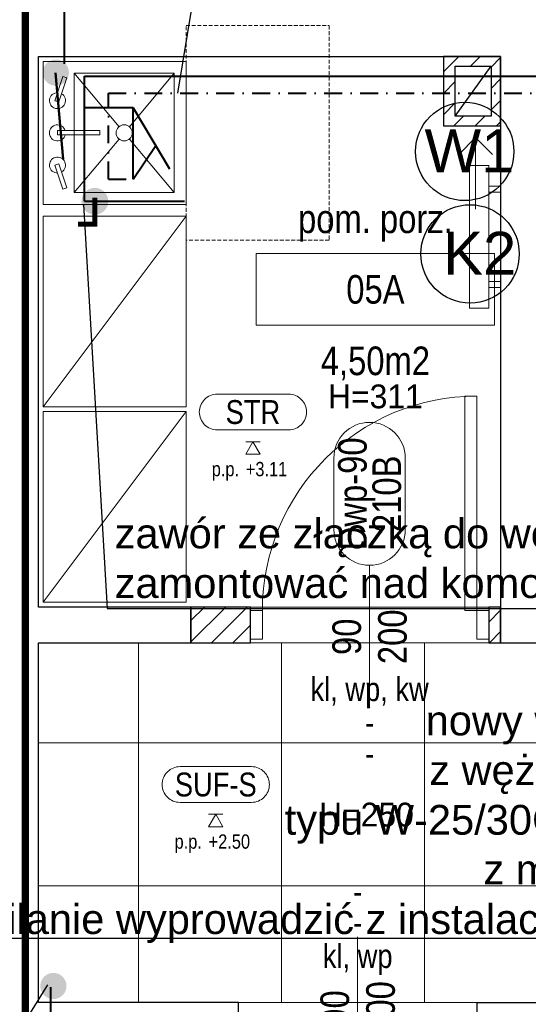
# Model space of a CAD drawing. Header units: millimetres. Extents: x -291747 to 77132, y 46721 to 203932.
# Tile 40 of 110: x 67454 to 67667, y 91063 to 91477. Entities that reach past the tile are written whole.
import ezdxf
from ezdxf.enums import TextEntityAlignment as Align
from ezdxf.lldxf.tags import DXFTag

# ---------------------------------------------------------------- set-up
doc = ezdxf.new("R2010")
doc.units = ezdxf.units.MM
doc.header["$MEASUREMENT"] = 0
for name, pattern in [('DASHDOT', [1, 0.5, -0.25, 0, -0.25]), ('xreff_LSN_szatnie_PW_rzuty_14$0$DASHED', [19.05, 12.7, -6.35]), ('xreff_LSN_szatnie_PW_rzuty_14$0$HIDDEN2', [4.7625, 3.175, -1.5875])]:
    doc.linetypes.add(name, pattern=pattern)
doc.layers.get('0').update_dxf_attribs({"lineweight": 9})
doc.layers.get('Defpoints').update_dxf_attribs({"lineweight": 9})
for name, color, linetype, lineweight in [('FL-p.poż. opisy', 5, 'Continuous', 30), ('FL-xref', 250, 'Continuous', 9), ('FL_Ciepła_woda-do odbiorników', 1, 'DASHDOT', 40), ('FL_ks_nad posadzka', 12, 'Continuous', 50), ('FL_opisy_kanaliza', 1, 'Continuous', 25), ('FL_opisy_woda', 7, 'Continuous', 25), ('FL_Skropliny', 13, 'SKR_LINE', 40), ('FL_Zimna_woda-do odbiorników', 5, 'SOLID', 40), ('xreff_LSN_szatnie_PW_rzuty_14$0$A drzwi płytowe', 252, 'Continuous', 9), ('xreff_LSN_szatnie_PW_rzuty_14$0$A hatch', 8, 'Continuous', 5), ('xreff_LSN_szatnie_PW_rzuty_14$0$A opis', 252, 'Continuous', 9), ('xreff_LSN_szatnie_PW_rzuty_14$0$A opis pom', 252, 'Continuous', 9), ('xreff_LSN_szatnie_PW_rzuty_14$0$A opis pom pow', 252, 'Continuous', 9), ('xreff_LSN_szatnie_PW_rzuty_14$0$A opis stolarka', 252, 'Continuous', 9), ('xreff_LSN_szatnie_PW_rzuty_14$0$A opis stolarka NWD typ', 252, 'Continuous', 9), ('xreff_LSN_szatnie_PW_rzuty_14$0$A opis stolarka NWD wyposażenie', 252, 'Continuous', 9), ('xreff_LSN_szatnie_PW_rzuty_14$0$A opis technologia', 8, 'Continuous', 13), ('xreff_LSN_szatnie_PW_rzuty_14$0$A sufit', 252, 'Continuous', 9), ('xreff_LSN_szatnie_PW_rzuty_14$0$A sufit obrys', 252, 'Continuous', 9), ('xreff_LSN_szatnie_PW_rzuty_14$0$A sufit podwieszany opis', 8, 'Continuous', 13), ('xreff_LSN_szatnie_PW_rzuty_14$0$A widok wyżej', 252, 'xreff_LSN_szatnie_PW_rzuty_14$0$DASHED', 9), ('xreff_LSN_szatnie_PW_rzuty_14$0$A wyposazenie meblowe', 8, 'Continuous', 9), ('xreff_LSN_szatnie_PW_rzuty_14$0$A wyposazenie sanitarne', 8, 'Continuous', 9), ('xreff_LSN_szatnie_PW_rzuty_14$0$A zakres', 252, 'Continuous', 9), ('xreff_LSN_szatnie_PW_rzuty_14$0$A-Wall', 252, 'Continuous', 9), ('xreff_LSN_szatnie_PW_rzuty_14$0$IS grzejniki', 8, 'Continuous', 9), ('xreff_LSN_szatnie_PW_rzuty_14$0$IS wentylacja kratki projektowane', 8, 'Continuous', 9)]:
    doc.layers.add(name, color=color, linetype=linetype, lineweight=lineweight)
doc.layers.add('xreff_LSN_szatnie_PW_rzuty_14$0$A opis ppoż drzwi', color=252, linetype='Continuous', lineweight=9, transparency=0.25)
doc.styles.get("Standard").update_dxf_attribs({"font": 'arial.ttf'})
doc.styles.add('xreff_LSN_szatnie_PW_rzuty_14$0$Standard', font='txt')
doc.styles.add('xreff_LSN_szatnie_PW_rzuty_14$0$STYL ASA', font='ARIALN.TTF')
doc.linetypes.add('SKR_LINE', pattern='A,12.7,-5.08,["SKR",Standard,S=2.54,R=0,X=-2.54,Y=-1.27],-6.35', length=24.13)
tags = doc.linetypes.add('SOLID', pattern=[10, 10, 0]).pattern_tags.tags
tags[6:7] = [DXFTag(74, 4), DXFTag(75, 0), DXFTag(340, '0'), DXFTag(46, 0.0), DXFTag(50, 0.0), DXFTag(44, 0.0), DXFTag(45, 0.0)]
tags[4:5] = [DXFTag(74, 4), DXFTag(75, 0), DXFTag(340, '0'), DXFTag(46, 0.0), DXFTag(50, 0.0), DXFTag(44, 0.0), DXFTag(45, 0.0)]
doc.linetypes.add('ZIGZAG', pattern='A,0.0001,-0.2,[131,LTYPESHP.SHX,S=0.2,R=0,X=-0.2,Y=0],-0.4,[131,LTYPESHP.SHX,S=0.2,R=180,X=0.2,Y=0],-0.2', length=0.8001)
doc.dimstyles.get("Standard").update_dxf_attribs({"dimtxt": 0.18, "dimasz": 0.18, "dimexe": 0.18, "dimexo": 0.0625, "dimgap": 0.09, "dimtad": 0, "dimtih": 1, "dimtoh": 1, "dimdec": 4, "dimzin": 0, "dimdsep": 46, "dimtxsty": 'Standard', "dimcen": 0.09, "dimadec": 0, "dimazin": 0, "dimtfac": 1, "dimtdec": 4, "dimtofl": 0, "dimtmove": 0, "dimatfit": 3, "dimfxl": 1, "dimtolj": 1, "dimtzin": 0, "dimarcsym": 0})

# ---------------------------------------------------------------- blocks, each defined once
blk = doc.blocks.new('xreff_LSN_szatnie_PW_rzuty_14$0$szafa')
at = {"color": 0, "linetype": 'ByBlock', "lineweight": -2, "ltscale": 0.5}
blk.add_lwpolyline([(-0.5, -0.5), (0.5, -0.5), (0.5, 0.5), (-0.5, 0.5)], close=True, dxfattribs=at)
blk.add_lwpolyline([(-0.5, 0.5), (0.5, -0.5)], dxfattribs=at)
blk = doc.blocks.new('xreff_LSN_szatnie_PW_rzuty_14$0$zlew porzadkowy 60x60')
for points in [[(30, 0), (30, -60), (-30, -60), (-30, 0)], [(-23.09, -9.91), (-12.97, -6.53), (-13.5, -4.93), (-23.63, -8.31)], [(-0.76, -23.82), (-0.76, -6), (0.93, -6), (0.93, -23.82)], [(23.09, -9.91), (12.97, -6.53), (13.5, -4.93), (23.62, -8.31)], [(25, -13), (25, -55), (-25, -55), (-25, -13)]]:
    blk.add_lwpolyline(points, close=True)
for points in [[(-16.42, -7.68, 7.861871), (-16.87, -6.06)], [(0.93, -9.24, 7.870046), (-0.76, -9.29)], [(16.87, -6.06, 7.861871), (16.42, -7.68)]]:
    blk.add_lwpolyline(points, format="xyb")
for points in [[(-25, -13), (-2.58, -31.83)], [(25, -13), (2.58, -31.83)], [(-2.58, -36.17), (-25, -55)], [(2.58, -36.17), (25, -55)]]:
    blk.add_lwpolyline(points)
blk.add_circle((0, -34), 3.38)
at = {"layer": 'Defpoints', "linetype": 'xreff_LSN_szatnie_PW_rzuty_14$0$HIDDEN2', "ltscale": 0.5}
blk.add_lwpolyline([(-45, -60), (45, -60), (45, -120), (-45, -120)], close=True, dxfattribs=at)
blk = doc.blocks.new('xreff_LSN_szatnie_PW_rzuty_14$0$środek')
blk.add_line((0, 0), (0, -10))
blk = doc.blocks.new('xreff_LSN_szatnie_PW_rzuty_14$0$ddtag_DOWN')
at = {"transparency": 33554687}
blk.add_lwpolyline([(0, -30), (0, 30)], dxfattribs=at)
at = {"layer": 'xreff_LSN_szatnie_PW_rzuty_14$0$A opis stolarka NWD typ', "transparency": 33554687}
blk.add_lwpolyline([(15, -75, -1), (-15, -75), (-15, -45, -1), (15, -45)], format="xyb", close=True, dxfattribs=at)
at = {"ltscale": 0.1, "transparency": 33554687, "style": 'xreff_LSN_szatnie_PW_rzuty_14$0$STYL ASA'}
blk.add_attdef('DOORS:SZEROKOŚĆ', text='', height=12, rotation=90, dxfattribs=at).set_placement((0, 0, 0), align=Align.BOTTOM_CENTER)
blk.add_attdef('DOORS:WYSOKOŚĆ', text='', height=12, rotation=90, dxfattribs=at).set_placement((3.6, 0, 0), align=Align.TOP_CENTER)
blk.add_attdef('DOORS:AKUSTYKA', text='', height=10, dxfattribs=at).set_placement((0, 49), align=Align.MIDDLE_CENTER)
at = {"layer": 'xreff_LSN_szatnie_PW_rzuty_14$0$A opis ppoż drzwi', "ltscale": 0.1, "transparency": 33554687, "style": 'xreff_LSN_szatnie_PW_rzuty_14$0$STYL ASA'}
blk.add_attdef('DOORS:PPOŻ', text='', height=10, dxfattribs=at).set_placement((0, 36), align=Align.MIDDLE_CENTER)
at = {"layer": 'xreff_LSN_szatnie_PW_rzuty_14$0$A opis stolarka NWD typ', "ltscale": 0.1, "transparency": 33554687, "style": 'xreff_LSN_szatnie_PW_rzuty_14$0$STYL ASA'}
blk.add_attdef('DOORS:PODTYP', text='', height=12, rotation=90, dxfattribs=at).set_placement((1.2, -60, 0), align=Align.TOP_CENTER)
blk.add_attdef('DOORS:TYP', text='', height=12, rotation=90, dxfattribs=at).set_placement((2.4, -60, 0), align=Align.BOTTOM_CENTER)
at = {"layer": 'xreff_LSN_szatnie_PW_rzuty_14$0$A opis stolarka NWD wyposażenie', "ltscale": 0.1, "transparency": 33554687, "style": 'xreff_LSN_szatnie_PW_rzuty_14$0$STYL ASA'}
blk.add_attdef('DOORS:WYPOSAŻENIE', text='', height=10, dxfattribs=at).set_placement((0, 22), align=Align.MIDDLE_CENTER)
blk = doc.blocks.new('xreff_LSN_szatnie_PW_rzuty_14$0$tag wn')
blk.add_lwpolyline([(-25, -7.5), (25, -7.5), (25, 7.5), (-25, 7.5)], close=True)
at = {"style": 'xreff_LSN_szatnie_PW_rzuty_14$0$STYL ASA'}
blk.add_attdef('ROOM:NO', text='', height=6, dxfattribs=at).set_placement((0, 0), align=Align.MIDDLE_CENTER)
at = {"layer": 'xreff_LSN_szatnie_PW_rzuty_14$0$A opis pom pow', "style": 'xreff_LSN_szatnie_PW_rzuty_14$0$STYL ASA'}
blk.add_attdef('ROOM:AREA', text='', height=6, dxfattribs=at).set_placement((0, -15), align=Align.MIDDLE_CENTER)
blk = doc.blocks.new('xreff_LSN_szatnie_PW_rzuty_14$0$ddtag_UP')
at = {"transparency": 33554687}
blk.add_lwpolyline([(0, 30), (0, -30)], dxfattribs=at)
at = {"layer": 'xreff_LSN_szatnie_PW_rzuty_14$0$A opis stolarka NWD typ', "transparency": 33554687}
blk.add_lwpolyline([(-15, 75, -1), (15, 75), (15, 45, -1), (-15, 45)], format="xyb", close=True, dxfattribs=at)
at = {"ltscale": 0.1, "transparency": 33554687, "style": 'xreff_LSN_szatnie_PW_rzuty_14$0$STYL ASA'}
blk.add_attdef('DOORS:SZEROKOŚĆ', text='', height=12, rotation=90, dxfattribs=at).set_placement((0, 0, 0), align=Align.BOTTOM_CENTER)
blk.add_attdef('DOORS:WYSOKOŚĆ', text='', height=12, rotation=90, dxfattribs=at).set_placement((3.6, 0, 0), align=Align.TOP_CENTER)
blk.add_attdef('DOORS:AKUSTYKA', text='', height=10, dxfattribs=at).set_placement((0, -49), align=Align.MIDDLE_CENTER)
at = {"layer": 'xreff_LSN_szatnie_PW_rzuty_14$0$A opis ppoż drzwi', "ltscale": 0.1, "transparency": 33554687, "style": 'xreff_LSN_szatnie_PW_rzuty_14$0$STYL ASA'}
blk.add_attdef('DOORS:PPOŻ', text='', height=10, dxfattribs=at).set_placement((0, -36), align=Align.MIDDLE_CENTER)
at = {"layer": 'xreff_LSN_szatnie_PW_rzuty_14$0$A opis stolarka NWD typ', "ltscale": 0.1, "transparency": 33554687, "style": 'xreff_LSN_szatnie_PW_rzuty_14$0$STYL ASA'}
blk.add_attdef('DOORS:PODTYP', text='', height=12, rotation=90, dxfattribs=at).set_placement((1.2, 60, 0), align=Align.TOP_CENTER)
blk.add_attdef('DOORS:TYP', text='', height=12, rotation=90, dxfattribs=at).set_placement((2.4, 60, 0), align=Align.BOTTOM_CENTER)
at = {"layer": 'xreff_LSN_szatnie_PW_rzuty_14$0$A opis stolarka NWD wyposażenie', "ltscale": 0.1, "transparency": 33554687, "style": 'xreff_LSN_szatnie_PW_rzuty_14$0$STYL ASA'}
blk.add_attdef('DOORS:WYPOSAŻENIE', text='', height=10, dxfattribs=at).set_placement((0, -22), align=Align.MIDDLE_CENTER)
blk = doc.blocks.new('xreff_LSN_szatnie_PW_rzuty_14$0$metka')
blk.add_lwpolyline([(-15, -7.5), (15, -7.5, 0.414214), (22.5, 0), (22.5, 0, 0.414214), (15, 7.5), (-15, 7.5, 0.414214), (-22.5, 0), (-22.5, 0, 0.414214)], format="xyb", close=True)
at = {"style": 'xreff_LSN_szatnie_PW_rzuty_14$0$STYL ASA'}
blk.add_attdef('DETAIL:NO', text='', height=10, dxfattribs=at).set_placement((0, 0), align=Align.MIDDLE_CENTER)
blk = doc.blocks.new('xreff_LSN_szatnie_PW_rzuty_14$0$Anno_Elevation_Label_8')
at = {"color": 0, "linetype": 'ByBlock'}
blk.add_line((-0.05, 0), (0.05, 0), dxfattribs=at)
blk.add_lwpolyline([(0, 0), (-0.05, -0.0866), (0.05, -0.0866)], close=True, dxfattribs=at)
at = {"color": 0, "linetype": 'ByBlock', "style": 'xreff_LSN_szatnie_PW_rzuty_14$0$STYL ASA'}
blk.add_attdef('PREFIX', text='', height=0.1, dxfattribs=at).set_placement((-0.0971, -0.2406), align=Align.RIGHT)
for tag, p in [('ELEVATION', (-0.05, -0.2406)), ('SUFFIX', (-0.05, -0.3811))]:
    blk.add_attdef(tag, p, '', height=0.1, dxfattribs=at)
blk = doc.blocks.new('xreff_LSN_szatnie_PW_rzuty_14')
at = {"layer": 'xreff_LSN_szatnie_PW_rzuty_14$0$A hatch', "linetype": 'Continuous', "lineweight": 5}
h = blk.add_hatch(dxfattribs=at)
h.set_pattern_fill('ANSI31', color=256, scale=2)
h.set_pattern_definition([(45, (159062.638, 23845.4), (-4.49012806, 4.49012806), [])])
h.paths.add_polyline_path([(67655.68, 91432.22), (67631.68, 91432.22), (67631.68, 91461.22), (67655.68, 91461.22)])
h.paths.add_polyline_path([(67636.68, 91436.22), (67651.68, 91436.22), (67651.68, 91457.22), (67636.68, 91457.22)], flags=16)
h = blk.add_hatch(dxfattribs=at)
h.set_pattern_fill('ANSI31', color=256, scale=2, style=0)
h.set_pattern_definition([(45, (0, 0), (-4.49012806, 4.49012806), [])])
h.paths.add_polyline_path([(67655.68, 91215.22), (67655.68, 91230.22), (67650.68, 91230.22), (67650.68, 91215.22)], flags=0)
h.paths.add_polyline_path([(67550.68, 91215.22), (67550.68, 91230.22), (67525.68, 91230.22), (67525.68, 91215.22)], flags=0)
at = {"layer": 'xreff_LSN_szatnie_PW_rzuty_14$0$A drzwi płytowe', "linetype": 'Continuous', "lineweight": 9}
blk.add_lwpolyline([(67645.68, 91228.72), (67640.68, 91228.72), (67640.68, 91318.72), (67645.68, 91318.72)], close=True, dxfattribs=at)
at = {"layer": 'xreff_LSN_szatnie_PW_rzuty_14$0$A drzwi płytowe', "linetype": 'Continuous', "lineweight": 9, "ltscale": 0.2}
for points in [[(67555.68, 91216.72), (67550.68, 91216.72), (67550.68, 91228.72), (67555.68, 91228.72)], [(67645.68, 91216.72), (67650.68, 91216.72), (67650.68, 91228.72), (67645.68, 91228.72)]]:
    blk.add_lwpolyline(points, close=True, dxfattribs=at)
at = {"layer": 'xreff_LSN_szatnie_PW_rzuty_14$0$A drzwi płytowe', "linetype": 'Continuous', "lineweight": 9, "ltscale": 0.2, "extrusion": (0, 0, -1)}
blk.add_arc((-67645.68, 91228.72), 90, 0, 90, dxfattribs=at)
at = {"layer": 'xreff_LSN_szatnie_PW_rzuty_14$0$A sufit', "linetype": 'Continuous', "lineweight": 9}
for p, q in [((67503.68, 91064.22), (67503.68, 91215.22)), ((67563.68, 91064.22), (67563.68, 91215.22)), ((67623.68, 91064.22), (67623.68, 91215.22)), ((67461.68, 91173.22), (68634.68, 91173.22)), ((67461.68, 91113.22), (68634.68, 91113.22))]:
    blk.add_line(p, q, dxfattribs=at)
at = {"layer": 'xreff_LSN_szatnie_PW_rzuty_14$0$A sufit obrys'}
blk.add_lwpolyline([(68266.68, 91215.22), (68060.68, 91215.22), (68060.68, 91215.22), (67461.68, 91215.22), (67461.68, 91064.22), (68634.68, 91064.22), (68634.68, 91212.22), (68266.68, 91212.22)], close=True, dxfattribs=at)
at = {"layer": 'xreff_LSN_szatnie_PW_rzuty_14$0$A widok wyżej', "linetype": 'xreff_LSN_szatnie_PW_rzuty_14$0$DASHED', "lineweight": 9, "ltscale": 0.2}
for p, q in [((67655.68, 91230.22), (67525.68, 91230.22)), ((67650.68, 91230.22), (67550.68, 91230.22)), ((67525.68, 91215.22), (67655.68, 91215.22)), ((67550.68, 91215.22), (67650.68, 91215.22)), ((67645.68, 91064.22), (67545.68, 91064.22))]:
    blk.add_line(p, q, dxfattribs=at)
at = {"layer": 'xreff_LSN_szatnie_PW_rzuty_14$0$A zakres', "linetype": 'xreff_LSN_szatnie_PW_rzuty_14$0$DASHED', "transparency": 33554623, "const_width": 3}
blk.add_lwpolyline([(67456.18, 92016.22), (67456.18, 90654.22), (68641.68, 90654.22), (68641.68, 91213.47), (68267.93, 91213.47), (68267.93, 91484.47), (68267.93, 91484.47), (68267.93, 92016.22)], close=True, dxfattribs=at)
at = {"layer": 'xreff_LSN_szatnie_PW_rzuty_14$0$A-Wall', "linetype": 'Continuous', "lineweight": 25}
for p, q in [((67461.68, 91230.22), (67461.68, 91461.22)), ((67461.68, 91461.22), (67655.68, 91461.22)), ((67655.68, 91461.22), (67655.68, 91215.22)), ((67525.68, 91230.22), (67461.68, 91230.22)), ((67550.68, 91230.22), (67525.68, 91230.22)), ((67525.68, 91230.22), (67525.68, 91215.22)), ((67525.68, 91215.22), (67525.68, 91230.22)), ((67550.68, 91215.22), (67550.68, 91230.22)), ((67655.68, 91230.22), (67650.68, 91230.22)), ((67650.68, 91230.22), (67650.68, 91215.22)), ((67655.68, 91215.22), (67655.68, 91230.22)), ((67461.68, 91064.22), (67461.68, 91215.22)), ((67461.68, 91215.22), (67525.68, 91215.22)), ((67525.68, 91215.22), (67550.68, 91215.22)), ((67650.68, 91215.22), (67655.68, 91215.22)), ((67655.68, 91215.22), (67910.68, 91215.22)), ((67545.68, 91064.22), (67461.68, 91064.22)), ((67545.68, 91049.22), (67545.68, 91064.22)), ((67645.68, 91064.22), (67645.68, 91049.22)), ((67645.68, 91064.22), (67807.68, 91064.22))]:
    blk.add_line(p, q, dxfattribs=at)
for points in [[(67631.68, 91432.22), (67655.68, 91432.22), (67655.68, 91461.22), (67631.68, 91461.22)], [(67636.68, 91457.22), (67651.68, 91457.22), (67651.68, 91436.22), (67636.68, 91436.22)]]:
    blk.add_lwpolyline(points, close=True, dxfattribs=at)
blk.add_lwpolyline([(67636.68, 91436.22), (67651.68, 91457.22)], dxfattribs=at)
at = {"layer": 'xreff_LSN_szatnie_PW_rzuty_14$0$IS grzejniki'}
for p, q in [((67650.68, 91415.58), (67642.68, 91415.58)), ((67642.68, 91415.58), (67642.68, 91355.58)), ((67650.68, 91355.58), (67650.68, 91415.58)), ((67650.68, 91406.83), (67655.68, 91406.83)), ((67655.68, 91406.83), (67655.68, 91404.33)), ((67655.68, 91404.33), (67650.68, 91404.33)), ((67655.68, 91366.83), (67650.68, 91366.83)), ((67655.68, 91364.33), (67655.68, 91366.83)), ((67650.68, 91364.33), (67655.68, 91364.33)), ((67642.68, 91355.58), (67650.68, 91355.58))]:
    blk.add_line(p, q, dxfattribs=at)
at = {"layer": 'xreff_LSN_szatnie_PW_rzuty_14$0$IS wentylacja kratki projektowane'}
for points in [[(67638.11, 91420.15), (67645.18, 91427.22), (67652.26, 91420.15)], [(67645.18, 91427.22), (67645.18, 91397.22)]]:
    blk.add_lwpolyline(points, dxfattribs=at)
at = {"layer": 'xreff_LSN_szatnie_PW_rzuty_14$0$A drzwi płytowe', "linetype": 'Continuous', "lineweight": 9, "ltscale": 0.2, "extrusion": (0, 0, -1), "zscale": -1}
blk.add_blockref('xreff_LSN_szatnie_PW_rzuty_14$0$środek', (-67600.68, 91222.72), dxfattribs=at)
at = {"layer": 'xreff_LSN_szatnie_PW_rzuty_14$0$A drzwi płytowe', "linetype": 'Continuous', "lineweight": 9, "ltscale": 0.2, "rotation": 180}
blk.add_blockref('xreff_LSN_szatnie_PW_rzuty_14$0$środek', (67595.68, 91056.72), dxfattribs=at)
at = {"layer": 'xreff_LSN_szatnie_PW_rzuty_14$0$A opis pom', "linetype": 'Continuous', "lineweight": 9, "xscale": 2, "yscale": 2, "zscale": 2}
blk.add_blockref('xreff_LSN_szatnie_PW_rzuty_14$0$tag wn', (67603.13, 91363.54), dxfattribs=at).add_auto_attribs({'ROOM:NO': '05A', 'ROOM:AREA': '4,50m2'})
at = {"layer": 'xreff_LSN_szatnie_PW_rzuty_14$0$A opis stolarka', "linetype": 'Continuous', "lineweight": 9}
ref = blk.add_blockref('xreff_LSN_szatnie_PW_rzuty_14$0$ddtag_UP', (67600.68, 91217.72), dxfattribs=at)
ref.add_attrib('DOORS:AKUSTYKA', '-', dxfattribs={"layer": '0', "ltscale": 0.1, "height": 10, "style": 'xreff_LSN_szatnie_PW_rzuty_14$0$STYL ASA'}).set_placement((67600.68, 91168.72), align=Align.MIDDLE_CENTER)
ref.add_attrib('DOORS:PPOŻ', '-', dxfattribs={"layer": 'xreff_LSN_szatnie_PW_rzuty_14$0$A opis ppoż drzwi', "ltscale": 0.1, "height": 10, "style": 'xreff_LSN_szatnie_PW_rzuty_14$0$STYL ASA'}).set_placement((67600.68, 91181.72), align=Align.MIDDLE_CENTER)
ref.add_attrib('DOORS:WYSOKOŚĆ', '200', dxfattribs={"layer": '0', "ltscale": 0.1, "height": 12, "rotation": 90, "style": 'xreff_LSN_szatnie_PW_rzuty_14$0$STYL ASA'}).set_placement((67604.28, 91217.72, 0), align=Align.TOP_CENTER)
ref.add_attrib('DOORS:SZEROKOŚĆ', '90', dxfattribs={"layer": '0', "ltscale": 0.1, "height": 12, "rotation": 90, "style": 'xreff_LSN_szatnie_PW_rzuty_14$0$STYL ASA'}).set_placement((67600.68, 91217.72, 0), align=Align.BOTTOM_CENTER)
ref.add_attrib('DOORS:PODTYP', '210B', dxfattribs={"layer": 'xreff_LSN_szatnie_PW_rzuty_14$0$A opis stolarka NWD typ', "ltscale": 0.1, "height": 12, "rotation": 90, "style": 'xreff_LSN_szatnie_PW_rzuty_14$0$STYL ASA'}).set_placement((67601.88, 91277.72, 0), align=Align.TOP_CENTER)
ref.add_attrib('DOORS:TYP', 'Dwp-90', dxfattribs={"layer": 'xreff_LSN_szatnie_PW_rzuty_14$0$A opis stolarka NWD typ', "ltscale": 0.1, "height": 12, "rotation": 90, "style": 'xreff_LSN_szatnie_PW_rzuty_14$0$STYL ASA'}).set_placement((67603.08, 91277.72, 0), align=Align.BOTTOM_CENTER)
ref.add_attrib('DOORS:WYPOSAŻENIE', 'kl, wp, kw', dxfattribs={"layer": 'xreff_LSN_szatnie_PW_rzuty_14$0$A opis stolarka NWD wyposażenie', "ltscale": 0.1, "height": 10, "style": 'xreff_LSN_szatnie_PW_rzuty_14$0$STYL ASA'}).set_placement((67600.68, 91195.72), align=Align.MIDDLE_CENTER)
ref = blk.add_blockref('xreff_LSN_szatnie_PW_rzuty_14$0$ddtag_DOWN', (67595.68, 91061.72), dxfattribs=at)
ref.add_attrib('DOORS:AKUSTYKA', '-', dxfattribs={"layer": '0', "ltscale": 0.1, "height": 10, "style": 'xreff_LSN_szatnie_PW_rzuty_14$0$STYL ASA'}).set_placement((67595.68, 91110.72), align=Align.MIDDLE_CENTER)
ref.add_attrib('DOORS:PPOŻ', '-', dxfattribs={"layer": 'xreff_LSN_szatnie_PW_rzuty_14$0$A opis ppoż drzwi', "ltscale": 0.1, "height": 10, "style": 'xreff_LSN_szatnie_PW_rzuty_14$0$STYL ASA'}).set_placement((67595.68, 91097.72), align=Align.MIDDLE_CENTER)
ref.add_attrib('DOORS:WYSOKOŚĆ', '200', dxfattribs={"layer": '0', "ltscale": 0.1, "height": 12, "rotation": 90, "style": 'xreff_LSN_szatnie_PW_rzuty_14$0$STYL ASA'}).set_placement((67599.28, 91061.72, 0), align=Align.TOP_CENTER)
ref.add_attrib('DOORS:SZEROKOŚĆ', '90', dxfattribs={"layer": '0', "ltscale": 0.1, "height": 12, "rotation": 90, "style": 'xreff_LSN_szatnie_PW_rzuty_14$0$STYL ASA'}).set_placement((67595.68, 91061.72, 0), align=Align.BOTTOM_CENTER)
ref.add_attrib('DOORS:PODTYP', '100A', dxfattribs={"layer": 'xreff_LSN_szatnie_PW_rzuty_14$0$A opis stolarka NWD typ', "ltscale": 0.1, "height": 12, "rotation": 90, "style": 'xreff_LSN_szatnie_PW_rzuty_14$0$STYL ASA'}).set_placement((67596.88, 91001.72, 0), align=Align.TOP_CENTER)
ref.add_attrib('DOORS:TYP', 'Dwp-90', dxfattribs={"layer": 'xreff_LSN_szatnie_PW_rzuty_14$0$A opis stolarka NWD typ', "ltscale": 0.1, "height": 12, "rotation": 90, "style": 'xreff_LSN_szatnie_PW_rzuty_14$0$STYL ASA'}).set_placement((67598.08, 91001.72, 0), align=Align.BOTTOM_CENTER)
ref.add_attrib('DOORS:WYPOSAŻENIE', 'kl, wp', dxfattribs={"layer": 'xreff_LSN_szatnie_PW_rzuty_14$0$A opis stolarka NWD wyposażenie', "ltscale": 0.1, "height": 10, "style": 'xreff_LSN_szatnie_PW_rzuty_14$0$STYL ASA'}).set_placement((67595.68, 91083.72), align=Align.MIDDLE_CENTER)
at = {"layer": 'xreff_LSN_szatnie_PW_rzuty_14$0$A sufit podwieszany opis', "linetype": 'Continuous', "lineweight": 13}
for p, values in [((67551.72, 91312.05), {'DETAIL:NO': 'STR'}), ((67536.12, 91155.72), {'DETAIL:NO': 'SUF-S'})]:
    blk.add_blockref('xreff_LSN_szatnie_PW_rzuty_14$0$metka', p, dxfattribs=at).add_auto_attribs(values)
at = {"layer": 'xreff_LSN_szatnie_PW_rzuty_14$0$A sufit podwieszany opis', "linetype": 'Continuous', "lineweight": 13, "xscale": 60, "yscale": 60, "zscale": 60}
for p, values in [((67551.72, 91299.55, 311), {'PREFIX': 'p.p.', 'ELEVATION': '+3.11'}), ((67536.12, 91143.22, 250), {'PREFIX': 'p.p.', 'ELEVATION': '+2.50'})]:
    blk.add_blockref('xreff_LSN_szatnie_PW_rzuty_14$0$Anno_Elevation_Label_8', p, dxfattribs=at).add_auto_attribs(values)
at = {"layer": 'xreff_LSN_szatnie_PW_rzuty_14$0$A wyposazenie meblowe', "xscale": 80, "yscale": 60, "rotation": 270}
for p in [(67493.68, 91354.22), (67493.68, 91272.22)]:
    blk.add_blockref('xreff_LSN_szatnie_PW_rzuty_14$0$szafa', p, dxfattribs=at)
at = {"layer": 'xreff_LSN_szatnie_PW_rzuty_14$0$A wyposazenie sanitarne', "rotation": 90}
blk.add_blockref('xreff_LSN_szatnie_PW_rzuty_14$0$zlew porzadkowy 60x60', (67463.68, 91429.22), dxfattribs=at)
at = {"layer": 'xreff_LSN_szatnie_PW_rzuty_14$0$A opis', "linetype": 'Continuous', "lineweight": 9, "char_height": 10, "attachment_point": 5, "style": 'xreff_LSN_szatnie_PW_rzuty_14$0$Standard'}
for s, insert in [('\\A1;\\pxqc;H=311', (67603.13, 91318.54)), ('\\A1;\\pxqc;H=250', (67599.37, 91143.03))]:
    blk.add_mtext_dynamic_manual_height_columns(s, width=72.7481, gutter_width=1, heights=[0], dxfattribs=dict(at, insert=insert))
at = {"layer": 'xreff_LSN_szatnie_PW_rzuty_14$0$A opis technologia', "insert": (67603.13, 91383.54), "char_height": 12, "attachment_point": 8, "style": 'xreff_LSN_szatnie_PW_rzuty_14$0$STYL ASA'}
blk.add_mtext_dynamic_manual_height_columns('pom. porz.', width=187.6495, gutter_width=1, heights=[0], dxfattribs=at)

msp = doc.modelspace()

# ---------------------------------------------------------------- block references
at = {"layer": 'FL-xref'}
msp.add_blockref('xreff_LSN_szatnie_PW_rzuty_14', (0, 0), dxfattribs=at)

# ---------------------------------------------------------------- next in the draw order: hatches: boundary and pattern name
at = {"layer": 'FL_ks_nad posadzka'}
for points in [[(67463.49, 91454.5, 1), (67474.49, 91454.5, 1)], [(67467.96, 91076.66, 1), (67467.96, 91065.66, 1)]]:
    msp.add_hatch(color=256, dxfattribs=at).paths.add_polyline_path(points)
at = {"layer": 'FL_Zimna_woda-do odbiorników'}
msp.add_hatch(color=256, dxfattribs=at).paths.add_polyline_path([(67485.37, 91394.89, 1), (67485.37, 91406.14, 1)])

# ---------------------------------------------------------------- next in the draw order: linework, layer by layer
at = {"layer": 'FL_Ciepła_woda-do odbiorników', "ltscale": 15}
for p, q in [((67491.04, 91409.74), (67491.04, 91445.95)), ((67491.04, 91445.95), (68013.98, 91445.95)), ((67491.04, 91409.74), (67501.43, 91409.74))]:
    msp.add_line(p, q, dxfattribs=at)
at = {"layer": 'FL_ks_nad posadzka'}
msp.add_line((67468.84, 91454.44), (67472.05, 91418.13), dxfattribs=at)
at = {"layer": 'FL_opisy_kanaliza'}
msp.add_circle((67642.87, 91378.42), 20.64, dxfattribs=at)
at = {"layer": 'FL_opisy_woda'}
msp.add_circle((67640.62, 91421.42), 20.64, dxfattribs=at)
at = {"layer": 'FL_Skropliny'}
for p, q in [((67472.43, 91547.32), (67472.43, 91458.2)), ((67466.7, 91070.67), (67466.7, 91045.76))]:
    msp.add_line(p, q, dxfattribs=at)
at = {"layer": 'FL_Zimna_woda-do odbiorników'}
for p, q in [((67481.05, 91400.51), (67481.05, 91452.95)), ((67481.05, 91452.95), (68023.96, 91452.95)), ((67501.43, 91409.73), (67501.42, 91439.9)), ((67501.42, 91439.73), (67481.05, 91439.73)), ((67501.42, 91439.73), (67516.75, 91414.19)), ((67501.43, 91409.73), (67510.95, 91423.85))]:
    msp.add_line(p, q, dxfattribs=at)
at = {"layer": 'FL_Zimna_woda-do odbiorników', "linetype": 'ZIGZAG', "ltscale": 10}
msp.add_line((67481.05, 91400.51), (67523, 91400.51), dxfattribs=at)
at = {"layer": 'FL_Zimna_woda-do odbiorników', "const_width": 2}
msp.add_lwpolyline([(67485.37, 91402.04), (67485.37, 91390.9), (67478.26, 91390.9)], dxfattribs=at)

# ---------------------------------------------------------------- next in the draw order: texts
at = {"layer": 'FL-p.poż. opisy', "insert": (67858.1, 91089.21), "char_height": 12.5, "attachment_point": 9}
msp.add_mtext('nowy wnękowy hydrant 25mm\\Pz wężem półsztywnym L=30m\\Ptypu W-25/30G w wersji horyzontalnej\\Pz miejscem na gaśnicę 6kg\\Pzasilanie wyprowadzić z instalacji hydrantowej w piwnicy\\P', dxfattribs=at)
at = {"layer": 'FL_opisy_kanaliza', "insert": (67631.52, 91369.69), "char_height": 18, "attachment_point": 7}
msp.add_mtext('K2', dxfattribs=at)
at = {"layer": 'FL_opisy_woda', "attachment_point": 7}
for s, insert, char_height in [('W1', (67623.77, 91412.69), 18), ('zawór ze złączką do węża \\Pzamontować nad komorą zlewu gospodarczego', (67493.68, 91230.22), 12.5)]:
    msp.add_mtext(s, dxfattribs=dict(at, insert=insert, char_height=char_height))

# ---------------------------------------------------------------- next in the draw order: leaders
at = {"layer": 'FL-p.poż. opisy', "annotation_type": 0, "has_hookline": 1, "hookline_direction": 1, "text_width": 435.84}
msp.add_leader([(67946.86, 91229.96), (67861.22, 91091.13), (67858.72, 91091.13)], dimstyle='Standard', override={"dimtxt": 2.5, "dimasz": 2.5, "dimexe": 1.25, "dimexo": 0.625, "dimgap": 0.625, "dimtad": 1, "dimtih": 0, "dimtoh": 0, "dimdec": 2, "dimzin": 8, "dimdsep": 44, "dimcen": 2.5, "dimtdec": 2, "dimtofl": 1, "dimldrblk": 'None', "dimtolj": 0, "dimtzin": 8}, dxfattribs=at)
at = {"layer": 'FL_opisy_woda', "annotation_type": 0, "has_hookline": 1}
for points, hookline_direction, text_width in [([(67520.16, 91445.95), (67526.39, 91483.24), (67528.89, 91483.24)], 0, 157.26), ([(67480.6, 91399.22), (67490.56, 91229.6), (67493.06, 91229.6)], 0, 367.51), ([(67465.55, 91071.61), (67397.8, 90963.13), (67395.3, 90963.13)], 1, 454.93)]:
    msp.add_leader(points, dimstyle='Standard', override={"dimtxt": 2.5, "dimasz": 2.5, "dimexe": 1.25, "dimexo": 0.625, "dimgap": 0.625, "dimtad": 1, "dimtih": 0, "dimtoh": 0, "dimdec": 2, "dimzin": 8, "dimdsep": 44, "dimcen": 2.5, "dimtdec": 2, "dimtofl": 1, "dimldrblk": 'None', "dimtolj": 0, "dimtzin": 8}, dxfattribs=dict(at, hookline_direction=hookline_direction, text_width=text_width))

doc.saveas('drawing.dxf')
